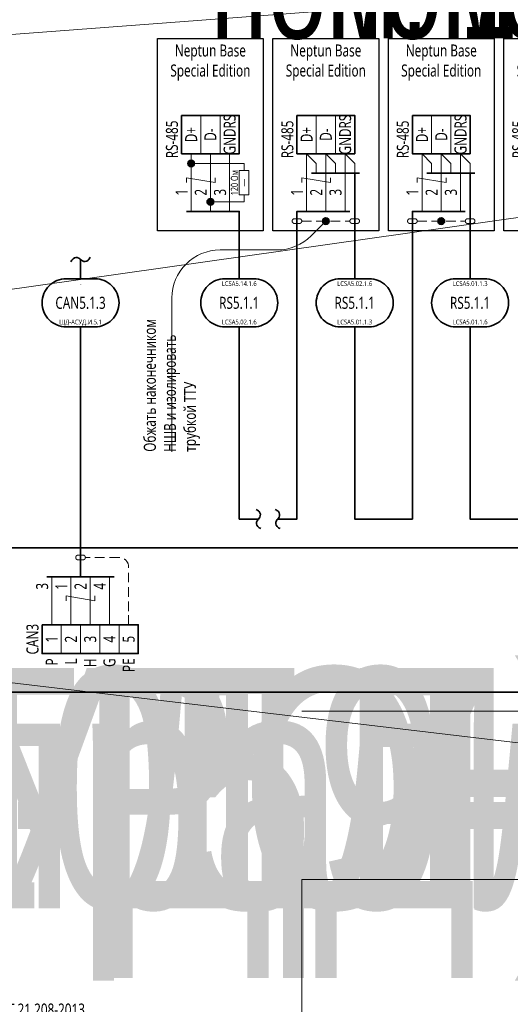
# Model space of a CAD drawing. Header units: millimetres. Extents: x -1173 to 6733, y -4591 to 345.
# Tile 82 of 93: x 2271 to 2373, y 34 to 239. Entities that reach past the tile are written whole.
import ezdxf
from ezdxf.enums import TextEntityAlignment as Align

# ---------------------------------------------------------------- set-up
doc = ezdxf.new("R2018")
doc.units = ezdxf.units.MM
doc.set_wipeout_variables(frame=1)
doc.linetypes.add('JIS_02_2.0', pattern=[3, 2, -1])
doc.layers.get('0').update_dxf_attribs({"lineweight": 15})
for name, color, linetype, lineweight in [('AK_Drawing', 7, 'Continuous', 35), ('AK_Drawing_Thin', 7, 'Continuous', 15), ('AK_Equipment', 7, 'Continuous', 35), ('AK_Multy_Wire', 7, 'Continuous', 35), ('AK_Wire', 7, 'Continuous', 15), ('AK_Wire_Number', 7, 'Continuous', 15), ('АК_Текст', 7, 'Continuous', 15)]:
    doc.layers.add(name, color=color, linetype=linetype, lineweight=lineweight)
doc.layers.add('UNPLOTTED', color=2, linetype='Continuous', lineweight=15, plot=False)
doc.styles.get("Standard").update_dxf_attribs({"font": 'arial.ttf'})
doc.styles.add('Trebuchet MS', font='trebuc.ttf', dxfattribs={"width": 0.75})

# ---------------------------------------------------------------- blocks, each defined once
blk = doc.blocks.new('*U8')
at = {"insert": (-100, -12.42), "char_height": 2.5, "width": 200, "attachment_point": 7, "style": 'Trebuchet MS'}
blk.add_mtext('\\pxqj;Примечания:\\P\\pi-2,l3,t3;1.^IПриборы и аппаратура КИПиА показаны условно. Буквенные обозначения приняты согласно ГОСТ 2.710-81, ГОСТ 21.208-2013.\\P2.^IПроектные длины кабелей и труб согласно таблице соединений внешних проводок.\\P3.^IТиповые схемы подключения приведены в конце настоящего документа.\\P4.^IПодключение кабелей вести в соответствии с документацией, прилагаемой комплектно к фактически смонтированному оборудованию.\\P5.^IСхема разработана на основании технико-коммерческого предложения на нетиповые шкафы управления МЕГАТРОН, предоставленной поставщиком оборудования ООО фирма "ВОДОКОМФОРТ", и может не соответствовать конечной поставке.', dxfattribs=at)
blk = doc.blocks.new('*U9')
at = {"layer": 'AK_Drawing', "color": 0, "linetype": 'ByBlock', "lineweight": -2, "transparency": 16777216}
blk.add_blockref('*U8', (2100, 0), dxfattribs=at)
blk = doc.blocks.new('*U1')
at = {"layer": 'UNPLOTTED'}
blk.add_line((0, 90), (-185, 90), dxfattribs=at)
blk.add_lwpolyline([(-185, 55), (0, 55), (0, 0), (-185, 0)], close=True, dxfattribs=at)
blk = doc.blocks.new('*U70')
at = {"style": 'Trebuchet MS', "width": 0.75}
for tag, flags, p in [('NAME', 9, (-1, 0)), ('TYPE', 9, (-1, -3)), ('ASSYCODE', 9, (-1, -6)), ('MFG', 9, (-1, -9)), ('MESUREMENT_UNITS', 9, (-1, -13.44)), ('WEIGHT', 9, (-1, -18)), ('COUNT', 9, (-1, -16.98)), ('SORTING_SECTION', 9, (-1, -22.98)), ('XREF', 1, (-1, -24))]:
    blk.add_attdef(tag, text='', height=2, dxfattribs=dict(at, flags=flags)).set_placement(p, align=Align.RIGHT)
at = {"lineweight": 30, "width": 0.75, "flags": 104}
blk.add_attdef('CATDESC', text='', height=2.5, dxfattribs=at).set_placement((370, -25), align=Align.MIDDLE_RIGHT)
at = {"style": 'Trebuchet MS', "width": 0.75}
blk.add_attdef('TAG1', text='', height=2.5, dxfattribs=at).set_placement((2, -27), align=Align.MIDDLE_LEFT)
at = {"layer": 'UNPLOTTED', "style": 'Trebuchet MS', "width": 0.75, "flags": 8}
for tag, p in [('DESC1', (1, -3)), ('DESC2', (1, -5)), ('DESC3', (1, -7)), ('FAMILY', (1, -13.73)), ('POSITION_N', (1, -15.99)), ('SYSTEM_NAME', (1, -17.99))]:
    blk.add_attdef(tag, p, '', height=1, dxfattribs=at)
blk = doc.blocks.new('*U71')
at = {"lineweight": 30, "width": 0.75, "flags": 104}
blk.add_attdef('CATDESC', text='', height=2.5, dxfattribs=at).set_placement((370, -25), align=Align.MIDDLE_RIGHT)
at = {"style": 'Trebuchet MS', "width": 0.75}
blk.add_attdef('TAG1', text='', height=2.5, dxfattribs=at).set_placement((2, -27), align=Align.MIDDLE_LEFT)
at = {"layer": 'UNPLOTTED', "style": 'Trebuchet MS', "width": 0.75, "flags": 8}
for tag, p in [('DESC1', (1, -3)), ('DESC2', (1, -5)), ('DESC3', (1, -7)), ('FAMILY', (1, -13.73)), ('POSITION_N', (1, -15.99)), ('SYSTEM_NAME', (1, -17.99))]:
    blk.add_attdef(tag, p, '', height=1, dxfattribs=at)
blk = doc.blocks.new('*U72')
for p, q in [((372, 0), (0, 0)), ((0, -30), (372, -30))]:
    blk.add_line(p, q)
at = {"lineweight": 30, "width": 0.75, "flags": 104}
blk.add_attdef('CATDESC', text='', height=2.5, dxfattribs=at).set_placement((370, -25), align=Align.MIDDLE_RIGHT)
at = {"style": 'Trebuchet MS', "width": 0.75}
blk.add_attdef('TAG1', text='', height=2.5, dxfattribs=at).set_placement((2, -27), align=Align.MIDDLE_LEFT)
at = {"layer": 'UNPLOTTED', "style": 'Trebuchet MS', "width": 0.75, "flags": 8}
for tag, p in [('DESC1', (1, -3)), ('DESC2', (1, -5)), ('DESC3', (1, -7)), ('FAMILY', (1, -13.73)), ('POSITION_N', (1, -15.99)), ('SYSTEM_NAME', (1, -17.99))]:
    blk.add_attdef(tag, p, '', height=1, dxfattribs=at)
blk = doc.blocks.new('*U230')
at = {"style": 'Trebuchet MS', "width": 0.75, "flags": 12}
for tag, p in [('NOTE01', (2, -9)), ('NOTE02', (6, -9)), ('NOTE03', (10, -9))]:
    blk.add_attdef(tag, text='', height=2.5, rotation=90, dxfattribs=at).set_placement(p, align=Align.MIDDLE_RIGHT)
blk.add_wipeout([(0, 0), (0, -8), (12, -8), (12, 0)])
blk.add_lwpolyline([(0, 0), (12, 0), (12, -8), (0, -8)], close=True)
at = {"lineweight": -2}
for points in [[(4, 0), (8, 0), (8, -8), (4, -8)], [(8, 0), (12, 0), (12, -8), (8, -8)]]:
    blk.add_lwpolyline(points, close=True, dxfattribs=at)
at = {"style": 'Trebuchet MS', "width": 0.75, "flags": 12}
for tag, p in [('TERM01', (2, -4)), ('TERM02', (6, -4)), ('TERM03', (10, -4))]:
    blk.add_attdef(tag, text='', height=2.5, rotation=90, dxfattribs=at).set_placement(p, align=Align.MIDDLE_CENTER)
at = {"style": 'Trebuchet MS', "width": 0.75}
blk.add_attdef('TAG1', text='', height=2.5, rotation=90, dxfattribs=at).set_placement((-2, -5), align=Align.MIDDLE_CENTER)
blk = doc.blocks.new('*U40')
at = {"layer": 'AK_Drawing_Thin'}
for points in [[(4, 11), (4, 0)], [(-4, 0), (-4, 7)]]:
    blk.add_lwpolyline(points, dxfattribs=at)
blk.add_wipeout([(-2.5, 1), (-2.5, -1), (2.5, -1), (2.5, 1)])
for points in [[(-2.5, 0), (-4, 0)], [(4, 0), (2.5, 0)]]:
    blk.add_lwpolyline(points, dxfattribs=at)
blk.add_lwpolyline([(-2.5, 1), (-2.5, -1), (2.5, -1), (2.5, 1)], close=True, dxfattribs=at)
at = {"style": 'Trebuchet MS', "width": 0.75, "flags": 8}
for tag, height, p in [('R1', 1.5, (0, 2)), ('POWER', 1, (0, 0))]:
    blk.add_attdef(tag, text='', height=height, dxfattribs=at).set_placement(p, align=Align.MIDDLE_CENTER)
blk = doc.blocks.new('WDDOT')
for radius in [0.7, 0.5, 0.3, 0.1]:
    blk.add_circle((0, 0), radius)
blk = doc.blocks.new('*U290')
at = {"layer": 'AK_Drawing', "lineweight": 30}
blk.add_lwpolyline([(-5, 40), (17, 40), (17, 0), (-5, 0)], close=True, dxfattribs=at)
at = {"layer": 'AK_Multy_Wire'}
blk.add_lwpolyline([(1, 4), (12, 4), (12, 0)], dxfattribs=at)
at = {"layer": 'AK_Wire'}
for points in [[(2, 16), (2, 4)], [(6, 16), (6, 4)], [(10, 16), (10, 4)], [(1, 10), (1, 11), (7, 10), (7, 11)]]:
    blk.add_lwpolyline(points, dxfattribs=at)
at = {"lineweight": 30, "width": 0.75, "flags": 104}
for tag, p in [('TAG3', (6, 79)), ('TAG2', (6, 62))]:
    blk.add_attdef(tag, text='', height=2.5, dxfattribs=at).set_placement(p, align=Align.MIDDLE_CENTER)
at = {"style": 'Trebuchet MS', "width": 0.75}
blk.add_attdef('TAG1', text='', height=2.5, dxfattribs=at).set_placement((6, 48), align=Align.MIDDLE_CENTER)
at = {"layer": 'AK_Drawing', "insert": (6, 35), "char_height": 2.5, "width": 17, "attachment_point": 5, "style": 'Trebuchet MS'}
blk.add_mtext('Neptun Base Special Edition', dxfattribs=at)
at = {"layer": 'AK_Wire_Number', "style": 'Trebuchet MS', "width": 0.75}
for s, p in [('1', (2, 8)), ('2', (6, 8)), ('3', (10, 8))]:
    blk.add_text(s, height=2.5, rotation=90, dxfattribs=at).set_placement(p, align=Align.BOTTOM_CENTER)
at = {"layer": 'AK_Drawing_Thin'}
ref = blk.add_blockref('*U40', (13, 10), dxfattribs=dict(at, rotation=90))
ref.add_attrib('R1', '120 Ом', dxfattribs={"layer": '0', "height": 1.5, "rotation": 90, "style": 'Trebuchet MS', "width": 0.75}).set_placement((11, 10), align=Align.MIDDLE_CENTER)
ref.add_attrib('POWER', '-', dxfattribs={"layer": '0', "height": 1, "rotation": 90, "style": 'Trebuchet MS', "width": 5}).set_placement((13, 10), align=Align.MIDDLE_CENTER)
at = {"layer": 'AK_Equipment', "lineweight": 15}
ref = blk.add_blockref('*U230', (0, 24), dxfattribs=at)
ref.add_attrib('TAG1', 'RS-485', dxfattribs={"layer": '0', "height": 2.5, "rotation": 90, "style": 'Trebuchet MS', "width": 0.75}).set_placement((-2, 19), align=Align.MIDDLE_CENTER)
ref.add_attrib('TERM01', 'D+', dxfattribs={"layer": '0', "height": 2.5, "rotation": 90, "style": 'Trebuchet MS', "width": 0.75}).set_placement((2, 20), align=Align.MIDDLE_CENTER)
ref.add_attrib('TERM02', 'D-', dxfattribs={"layer": '0', "height": 2.5, "rotation": 90, "style": 'Trebuchet MS', "width": 0.75}).set_placement((6, 20), align=Align.MIDDLE_CENTER)
ref.add_attrib('TERM03', 'GNDRS', dxfattribs={"layer": '0', "height": 2.5, "rotation": 90, "style": 'Trebuchet MS', "width": 0.75}).set_placement((10, 20), align=Align.MIDDLE_CENTER)
at = {"layer": 'AK_Drawing'}
for p in [(2, 14), (6, 6)]:
    blk.add_blockref('WDDOT', p, dxfattribs=at)
blk = doc.blocks.new('*U42')
blk.add_lwpolyline([(-3, 5), (3, 5, -0.414214), (8, 0), (8, 0, -0.414214), (3, -5), (-3, -5, -0.414214), (-8, 0), (-8, 0, -0.414214)], format="xyb", close=True)
at = {"style": 'Trebuchet MS', "width": 0.75}
blk.add_attdef('CA_CIRCUIT_NUMBER', text='', height=2.5, dxfattribs=at).set_placement((0, 0), align=Align.MIDDLE_CENTER)
at = {"lineweight": 30, "width": 0.75, "flags": 1}
blk.add_attdef('CA_CABLE_TYPE', text='', height=2.5, rotation=90, dxfattribs=at).set_placement((0, -25), align=Align.BOTTOM_CENTER)
at = {"style": 'Trebuchet MS', "width": 0.75}
blk.add_attdef('LENGTH', text='', height=2.5, rotation=90, dxfattribs=at).set_placement((2, -24.82), align=Align.MIDDLE_CENTER)
at = {"layer": 'UNPLOTTED', "style": 'Trebuchet MS', "width": 0.75}
for tag, p in [('LOAD_NAME', (0, 4)), ('PANEL_NAME', (0, -4))]:
    blk.add_attdef(tag, text='', height=1, dxfattribs=at).set_placement(p, align=Align.MIDDLE_CENTER)
blk = doc.blocks.new('*U38')
at = {"layer": 'AK_Drawing_Thin', "linetype": 'JIS_02_2.0'}
blk.add_lwpolyline([(1, 0, -0.414214), (0.5, -0.5), (-0.5, -0.5, -0.414214), (-1, 0, -0.414214), (-0.5, 0.5), (0.5, 0.5, -0.414214), (1, 0), (11, 0, -0.414214), (11.5, 0.5), (12.5, 0.5, -0.414214), (13, 0, -0.414214), (12.5, -0.5), (11.5, -0.5, -0.414214), (11, 0)], format="xyb", dxfattribs=at)
at = {"layer": 'AK_Drawing'}
blk.add_blockref('WDDOT', (6, 0), dxfattribs=at)
blk = doc.blocks.new('*U291')
at = {"layer": 'AK_Drawing', "lineweight": 30}
blk.add_lwpolyline([(-5, 40), (17, 40), (17, 0), (-5, 0)], close=True, dxfattribs=at)
at = {"layer": 'AK_Multy_Wire'}
blk.add_line((13, 12), (3, 12), dxfattribs=at)
for points in [[(12, 0), (12, 12)], [(11, 4), (0, 4), (0, 0)]]:
    blk.add_lwpolyline(points, dxfattribs=at)
at = {"layer": 'AK_Wire'}
for points in [[(4, 12), (4, 14), (2, 16)], [(2, 16), (2, 4)], [(8, 12), (8, 14), (6, 16)], [(6, 16), (6, 4)], [(12, 12), (12, 14), (10, 16)], [(10, 16), (10, 4)], [(1, 10), (1, 11), (7, 10), (7, 11)]]:
    blk.add_lwpolyline(points, dxfattribs=at)
at = {"layer": 'AK_Drawing'}
blk.add_blockref('*U38', (0, 2), dxfattribs=at)
at = {"lineweight": 30, "width": 0.75, "flags": 104}
for tag, p in [('TAG3', (6, 79)), ('TAG2', (6, 62))]:
    blk.add_attdef(tag, text='', height=2.5, dxfattribs=at).set_placement(p, align=Align.MIDDLE_CENTER)
at = {"style": 'Trebuchet MS', "width": 0.75}
blk.add_attdef('TAG1', text='', height=2.5, dxfattribs=at).set_placement((6, 48), align=Align.MIDDLE_CENTER)
at = {"layer": 'AK_Drawing', "insert": (6, 35), "char_height": 2.5, "width": 17, "attachment_point": 5, "style": 'Trebuchet MS'}
blk.add_mtext('Neptun Base Special Edition', dxfattribs=at)
at = {"layer": 'AK_Wire_Number', "style": 'Trebuchet MS', "width": 0.75}
for s, p in [('1', (2, 8)), ('2', (6, 8)), ('3', (10, 8))]:
    blk.add_text(s, height=2.5, rotation=90, dxfattribs=at).set_placement(p, align=Align.BOTTOM_CENTER)
at = {"layer": 'AK_Equipment', "lineweight": 15}
ref = blk.add_blockref('*U230', (0, 24), dxfattribs=at)
ref.add_attrib('TAG1', 'RS-485', dxfattribs={"layer": '0', "height": 2.5, "rotation": 90, "style": 'Trebuchet MS', "width": 0.75}).set_placement((-2, 19), align=Align.MIDDLE_CENTER)
ref.add_attrib('TERM01', 'D+', dxfattribs={"layer": '0', "height": 2.5, "rotation": 90, "style": 'Trebuchet MS', "width": 0.75}).set_placement((2, 20), align=Align.MIDDLE_CENTER)
ref.add_attrib('TERM02', 'D-', dxfattribs={"layer": '0', "height": 2.5, "rotation": 90, "style": 'Trebuchet MS', "width": 0.75}).set_placement((6, 20), align=Align.MIDDLE_CENTER)
ref.add_attrib('TERM03', 'GNDRS', dxfattribs={"layer": '0', "height": 2.5, "rotation": 90, "style": 'Trebuchet MS', "width": 0.75}).set_placement((10, 20), align=Align.MIDDLE_CENTER)
blk = doc.blocks.new('*U41')
blk.add_lwpolyline([(-3, 5), (3, 5, -0.414214), (8, 0), (8, 0, -0.414214), (3, -5), (-3, -5, -0.414214), (-8, 0), (-8, 0, -0.414214)], format="xyb", close=True)
at = {"style": 'Trebuchet MS', "width": 0.75}
blk.add_attdef('CA_CIRCUIT_NUMBER', text='', height=2.5, dxfattribs=at).set_placement((0, 0), align=Align.MIDDLE_CENTER)
at = {"lineweight": 30, "width": 0.75, "flags": 1}
blk.add_attdef('CA_CABLE_TYPE', text='', height=2.5, rotation=90, dxfattribs=at).set_placement((0, -25), align=Align.BOTTOM_CENTER)
at = {"style": 'Trebuchet MS', "width": 0.75}
blk.add_attdef('LENGTH', text='', height=2.5, rotation=90, dxfattribs=at).set_placement((2, -24.82), align=Align.MIDDLE_CENTER)
at = {"layer": 'UNPLOTTED', "style": 'Trebuchet MS', "width": 0.75}
for tag, p in [('LOAD_NAME', (0, 4)), ('PANEL_NAME', (0, -4))]:
    blk.add_attdef(tag, text='', height=1, dxfattribs=at).set_placement(p, align=Align.MIDDLE_CENTER)
blk = doc.blocks.new('Обжимка')
at = {"layer": 'AK_Drawing_Thin', "lineweight": 15}
blk.add_lwpolyline([(-32, -48), (-32, -16, -0.414214), (-22, -6), (-10.14, -6, 0.198912), (-3.07, -3.07), (0, 0)], format="xyb", dxfattribs=at)
at = {"layer": 'АК_Текст', "insert": (-32, -48), "char_height": 2.5, "width": 33, "attachment_point": 4, "rotation": 90, "style": 'Trebuchet MS'}
blk.add_mtext('{\\C7;Обжать наконечником НШВ и изолировать трубкой ТТУ}', dxfattribs=at)
blk = doc.blocks.new('*U54')
blk.add_lwpolyline([(-3, 5), (3, 5, -0.414214), (8, 0), (8, 0, -0.414214), (3, -5), (-3, -5, -0.414214), (-8, 0), (-8, 0, -0.414214)], format="xyb", close=True)
at = {"style": 'Trebuchet MS', "width": 0.75}
blk.add_attdef('CA_CIRCUIT_NUMBER', text='', height=2.5, dxfattribs=at).set_placement((0, 0), align=Align.MIDDLE_CENTER)
at = {"lineweight": 30, "width": 0.75, "flags": 1}
blk.add_attdef('CA_CABLE_TYPE', text='', height=2.5, rotation=90, dxfattribs=at).set_placement((0, -25), align=Align.BOTTOM_CENTER)
at = {"style": 'Trebuchet MS', "width": 0.75}
blk.add_attdef('LENGTH', text='', height=2.5, rotation=90, dxfattribs=at).set_placement((2, -24.82), align=Align.MIDDLE_CENTER)
at = {"layer": 'UNPLOTTED', "style": 'Trebuchet MS', "width": 0.75}
for tag, p in [('LOAD_NAME', (0, 4)), ('PANEL_NAME', (0, -4))]:
    blk.add_attdef(tag, text='', height=1, dxfattribs=at).set_placement(p, align=Align.MIDDLE_CENTER)
blk = doc.blocks.new('*U221')
at = {"style": 'Trebuchet MS', "width": 0.75, "flags": 12}
for tag, p in [('NOTE01', (2, -7)), ('NOTE02', (6, -7)), ('NOTE03', (10, -7)), ('NOTE04', (14, -7)), ('NOTE05', (18, -7))]:
    blk.add_attdef(tag, text='', height=2.5, rotation=90, dxfattribs=at).set_placement(p, align=Align.MIDDLE_RIGHT)
blk.add_wipeout([(0, 0), (0, -6), (20, -6), (20, 0)])
blk.add_lwpolyline([(0, 0), (20, 0), (20, -6), (0, -6)], close=True)
at = {"lineweight": -2}
for points in [[(4, 0), (8, 0), (8, -6), (4, -6)], [(8, 0), (12, 0), (12, -6), (8, -6)], [(12, 0), (16, 0), (16, -6), (12, -6)], [(16, 0), (20, 0), (20, -6), (16, -6)]]:
    blk.add_lwpolyline(points, close=True, dxfattribs=at)
at = {"style": 'Trebuchet MS', "width": 0.75, "flags": 12}
for tag, p in [('TERM01', (2, -3)), ('TERM02', (6, -3)), ('TERM03', (10, -3)), ('TERM04', (14, -3)), ('TERM05', (18, -3))]:
    blk.add_attdef(tag, text='', height=2.5, rotation=90, dxfattribs=at).set_placement(p, align=Align.MIDDLE_CENTER)
at = {"style": 'Trebuchet MS', "width": 0.75}
blk.add_attdef('TAG1', text='', height=2.5, rotation=90, dxfattribs=at).set_placement((-2, -3), align=Align.MIDDLE_CENTER)
blk = doc.blocks.new('Расчёска CAN')
at = {"layer": 'AK_Drawing_Thin', "linetype": 'JIS_02_2.0'}
blk.add_lwpolyline([(16, 0), (16, 2.83), (16, 12, 0.414214), (14, 14), (7, 14, -0.414214), (6.5, 13.5), (5.5, 13.5, -0.414214), (5, 14, -0.414214), (5.5, 14.5), (6.5, 14.5, -0.414214), (7, 14)], format="xyb", dxfattribs=at)
at = {"layer": 'AK_Multy_Wire'}
for points in [[(6, 10), (6, 16)], [(13, 10), (-1, 10)]]:
    blk.add_lwpolyline(points, dxfattribs=at)
at = {"layer": 'AK_Wire'}
for points in [[(0, 0), (0, 10)], [(4, 0), (4, 10)], [(8, 0), (8, 10)], [(12, 0), (12, 10)], [(3, 5), (3, 6), (9, 5), (9, 6)]]:
    blk.add_lwpolyline(points, dxfattribs=at)
at = {"layer": 'AK_Wire_Number', "style": 'Trebuchet MS', "width": 0.75}
for s, p in [('3', (0, 8)), ('1', (4, 8)), ('2', (8, 8)), ('4', (12, 8))]:
    blk.add_text(s, height=2.5, rotation=90, dxfattribs=at).set_placement(p, align=Align.BOTTOM_CENTER)

msp = doc.modelspace()

# ---------------------------------------------------------------- linework, layer by layer
at = {"layer": 'AK_Multy_Wire'}
for points in [[(2282, 188.5, -0.110619), (2282.45, 189.15, -0.327238), (2283.63, 189.29, -0.067319), (2284, 189, 0.057317), (2284.38, 188.73, 0.329466), (2285.56, 188.87, 0.097474), (2286, 189.5, 3.812519)], [(2321.5, 133, -0.110619), (2320.85, 133.45, -0.327238), (2320.71, 134.63, -0.067319), (2321, 135, 0.057317), (2321.27, 135.38, 0.329466), (2321.13, 136.56, 0.097474), (2320.5, 137, 3.812519)], [(2325.5, 133, -0.110619), (2324.85, 133.45, -0.327238), (2324.71, 134.63, -0.067319), (2325, 135, 0.057317), (2325.27, 135.38, 0.329466), (2325.13, 136.56, 0.097474), (2324.5, 137, 3.812519)]]:
    msp.add_lwpolyline(points, format="xyb", dxfattribs=at)
for points in [[(2284, 185), (2284, 189)], [(2284, 175), (2284, 129)], [(2317, 175), (2317, 135), (2321, 135)]]:
    msp.add_lwpolyline(points, dxfattribs=at)

# ---------------------------------------------------------------- block references
at = {"layer": 'AK_Drawing'}
msp.add_blockref('*U9', (125, 22.42), dxfattribs=at)
at = {"layer": 'AK_Equipment'}
ref = msp.add_blockref('*U70', (30, 129), dxfattribs=at)
lines = msp.add_mtext('\\W0.7500;Шкаф управления "МЕГАТРОН" ШАУ-С-220-ЩД-АСУД.И.5.1(1059-50-1.2-05-АСУД.И)-54', dxfattribs={"layer": '0', "insert": (400, 104), "char_height": 50, "attachment_point": 1})
ref.add_attrib('CATDESC', '', (400, 104), dxfattribs={"flags": 104}).embed_mtext(lines)
ref = msp.add_blockref('*U71', (450, 129), dxfattribs=at)
lines = msp.add_mtext('\\W0.7500;Шкаф управления "МЕГАТРОН" ШАУ-С-220-ЩД-АСУД.И.5.1(1059-50-1.2-05-АСУД.И)-54', dxfattribs={"layer": '0', "insert": (820, 104), "char_height": 50, "attachment_point": 1})
ref.add_attrib('CATDESC', '', (820, 104), dxfattribs={"flags": 104}).embed_mtext(lines)
ref = msp.add_blockref('*U72', (870, 129), dxfattribs=at)
lines = msp.add_mtext('\\W0.7500;Шкаф управления "МЕГАТРОН" ШАУ-С-220-ЩД-АСУД.И.5.1(1059-50-1.2-05-АСУД.И)-54', dxfattribs={"layer": '0', "insert": (1240, 104), "char_height": 50, "attachment_point": 1})
ref.add_attrib('CATDESC', '', (1240, 104), dxfattribs={"flags": 104}).embed_mtext(lines)
ref = msp.add_blockref('*U72', (1290, 129), dxfattribs=at)
lines = msp.add_mtext('\\W0.7500;Шкаф управления "МЕГАТРОН" ШАУ-С-220-ЩД-АСУД.И.5.1(1059-50-1.2-05-АСУД.И)-54', dxfattribs={"layer": '0', "insert": (1660, 104), "char_height": 50, "attachment_point": 1})
ref.add_attrib('CATDESC', '', (1660, 104), dxfattribs={"flags": 104}).embed_mtext(lines)
ref = msp.add_blockref('*U72', (1710, 129), dxfattribs=at)
lines = msp.add_mtext('\\W0.7500;Шкаф управления "МЕГАТРОН" ШАУ-С-220-ЩД-АСУД.И.5.1(1059-50-1.2-05-АСУД.И)-54', dxfattribs={"layer": '0', "insert": (2080, 104), "char_height": 50, "attachment_point": 1})
ref.add_attrib('CATDESC', '', (2080, 104), dxfattribs={"flags": 104}).embed_mtext(lines)
msp.add_blockref('*U72', (2130, 129), dxfattribs=at)
at = {"layer": 'AK_Multy_Wire', "ltscale": 10}
for name, p, values in [('*U54', (2284, 180), {'CA_CIRCUIT_NUMBER': 'CAN5.1.3', 'PANEL_NAME': 'ЩД-АСУД.И.5.1', 'LOAD_NAME': '-'}), ('*U42', (2317, 180), {'CA_CIRCUIT_NUMBER': 'RS5.1.1', 'PANEL_NAME': 'LCSA5.02.1.6', 'LOAD_NAME': 'LCSA5.14.1.6'}), ('*U41', (2341, 180), {'CA_CIRCUIT_NUMBER': 'RS5.1.1', 'PANEL_NAME': 'LCSA5.01.1.3', 'LOAD_NAME': 'LCSA5.02.1.6'}), ('*U41', (2365, 180), {'CA_CIRCUIT_NUMBER': 'RS5.1.1', 'PANEL_NAME': 'LCSA5.01.1.6', 'LOAD_NAME': 'LCSA5.01.1.3'})]:
    msp.add_blockref(name, p, dxfattribs=at).add_auto_attribs(values)
at = {"layer": 'UNPLOTTED'}
msp.add_blockref('*U1', (2515, 5), dxfattribs=at)

# ---------------------------------------------------------------- next in the draw order: block references
at = {"layer": 'AK_Drawing'}
ref = msp.add_blockref('*U290', (2305, 195), dxfattribs=at)
lines = msp.add_mtext('\\W0.7500;пом. 14.1.6', dxfattribs={"layer": '0', "insert": (2311, 257), "char_height": 22, "attachment_point": 1})
ref.add_attrib('TAG2', '', (2311, 257), dxfattribs={"flags": 104}).embed_mtext(lines)
at = {"layer": 'AK_Equipment', "lineweight": 15}
ref = msp.add_blockref('*U221', (2276, 113), dxfattribs=at)
ref.add_attrib('TAG1', 'CAN3', dxfattribs={"layer": '0', "height": 2.5, "rotation": 90, "style": 'Trebuchet MS', "width": 0.75}).set_placement((2274, 110), align=Align.MIDDLE_CENTER)
ref.add_attrib('TERM01', '1', dxfattribs={"layer": '0', "height": 2.5, "rotation": 90, "style": 'Trebuchet MS', "width": 0.75}).set_placement((2278, 110), align=Align.MIDDLE_CENTER)
ref.add_attrib('TERM02', '2', dxfattribs={"layer": '0', "height": 2.5, "rotation": 90, "style": 'Trebuchet MS', "width": 0.75}).set_placement((2282, 110), align=Align.MIDDLE_CENTER)
ref.add_attrib('TERM03', '3', dxfattribs={"layer": '0', "height": 2.5, "rotation": 90, "style": 'Trebuchet MS', "width": 0.75}).set_placement((2286, 110), align=Align.MIDDLE_CENTER)
ref.add_attrib('TERM04', '4', dxfattribs={"layer": '0', "height": 2.5, "rotation": 90, "style": 'Trebuchet MS', "width": 0.75}).set_placement((2290, 110), align=Align.MIDDLE_CENTER)
ref.add_attrib('TERM05', '5', dxfattribs={"layer": '0', "height": 2.5, "rotation": 90, "style": 'Trebuchet MS', "width": 0.75}).set_placement((2294, 110), align=Align.MIDDLE_CENTER)
ref.add_attrib('NOTE01', 'P', dxfattribs={"layer": '0', "height": 2.5, "rotation": 90, "style": 'Trebuchet MS', "width": 0.75}).set_placement((2278, 106), align=Align.MIDDLE_RIGHT)
ref.add_attrib('NOTE02', 'L', dxfattribs={"layer": '0', "height": 2.5, "rotation": 90, "style": 'Trebuchet MS', "width": 0.75}).set_placement((2282, 106), align=Align.MIDDLE_RIGHT)
ref.add_attrib('NOTE03', 'H', dxfattribs={"layer": '0', "height": 2.5, "rotation": 90, "style": 'Trebuchet MS', "width": 0.75}).set_placement((2286, 106), align=Align.MIDDLE_RIGHT)
ref.add_attrib('NOTE04', 'G', dxfattribs={"layer": '0', "height": 2.5, "rotation": 90, "style": 'Trebuchet MS', "width": 0.75}).set_placement((2290, 106), align=Align.MIDDLE_RIGHT)
ref.add_attrib('NOTE05', 'PE', dxfattribs={"layer": '0', "height": 2.5, "rotation": 90, "style": 'Trebuchet MS', "width": 0.75}).set_placement((2294, 106), align=Align.MIDDLE_RIGHT)

# ---------------------------------------------------------------- next in the draw order: linework, layer by layer
at = {"layer": 'AK_Multy_Wire'}
for points in [[(2317, 195), (2317, 185)], [(2325, 135), (2329, 135), (2329, 195)]]:
    msp.add_lwpolyline(points, dxfattribs=at)

# ---------------------------------------------------------------- next in the draw order: block references
at = {"layer": 'AK_Drawing'}
msp.add_blockref('Расчёска CAN', (2278, 113), dxfattribs=at)

# ---------------------------------------------------------------- next in the draw order: block references
ref = msp.add_blockref('*U291', (2329, 195), dxfattribs=at)
lines = msp.add_mtext('\\W0.7500;пом. 02.1.6', dxfattribs={"layer": '0', "insert": (2335, 257), "char_height": 22, "attachment_point": 1})
ref.add_attrib('TAG2', '', (2335, 257), dxfattribs={"flags": 104}).embed_mtext(lines)

# ---------------------------------------------------------------- next in the draw order: linework, layer by layer
at = {"layer": 'AK_Multy_Wire'}
for points in [[(2341, 195), (2341, 185)], [(2341, 175), (2341, 135), (2353, 135), (2353, 195)]]:
    msp.add_lwpolyline(points, dxfattribs=at)

# ---------------------------------------------------------------- next in the draw order: block references
at = {"layer": 'AK_Drawing'}
msp.add_blockref('Обжимка', (2335, 197), dxfattribs=at)

# ---------------------------------------------------------------- next in the draw order: block references
ref = msp.add_blockref('*U291', (2353, 195), dxfattribs=at)
lines = msp.add_mtext('\\W0.7500;пом. 01.1.3', dxfattribs={"layer": '0', "insert": (2359, 257), "char_height": 22, "attachment_point": 1})
ref.add_attrib('TAG2', '', (2359, 257), dxfattribs={"flags": 104}).embed_mtext(lines)

# ---------------------------------------------------------------- next in the draw order: linework, layer by layer
at = {"layer": 'AK_Multy_Wire'}
for points in [[(2365, 195), (2365, 185)], [(2365, 175), (2365, 135), (2377, 135), (2377, 195)]]:
    msp.add_lwpolyline(points, dxfattribs=at)

# ---------------------------------------------------------------- next in the draw order: block references
at = {"layer": 'AK_Drawing'}
msp.add_blockref('*U291', (2377, 195), dxfattribs=at)

# ---------------------------------------------------------------- next in the draw order: linework, layer by layer
at = {"color": 3}
msp.add_lwpolyline([(-287, 43), (3067, 296), (-53, -147), (927, -147), (-44, -438), (1094, -438), (210, -600), (210, 345), (3172, -6)], dxfattribs=at)

doc.saveas('drawing.dxf')
